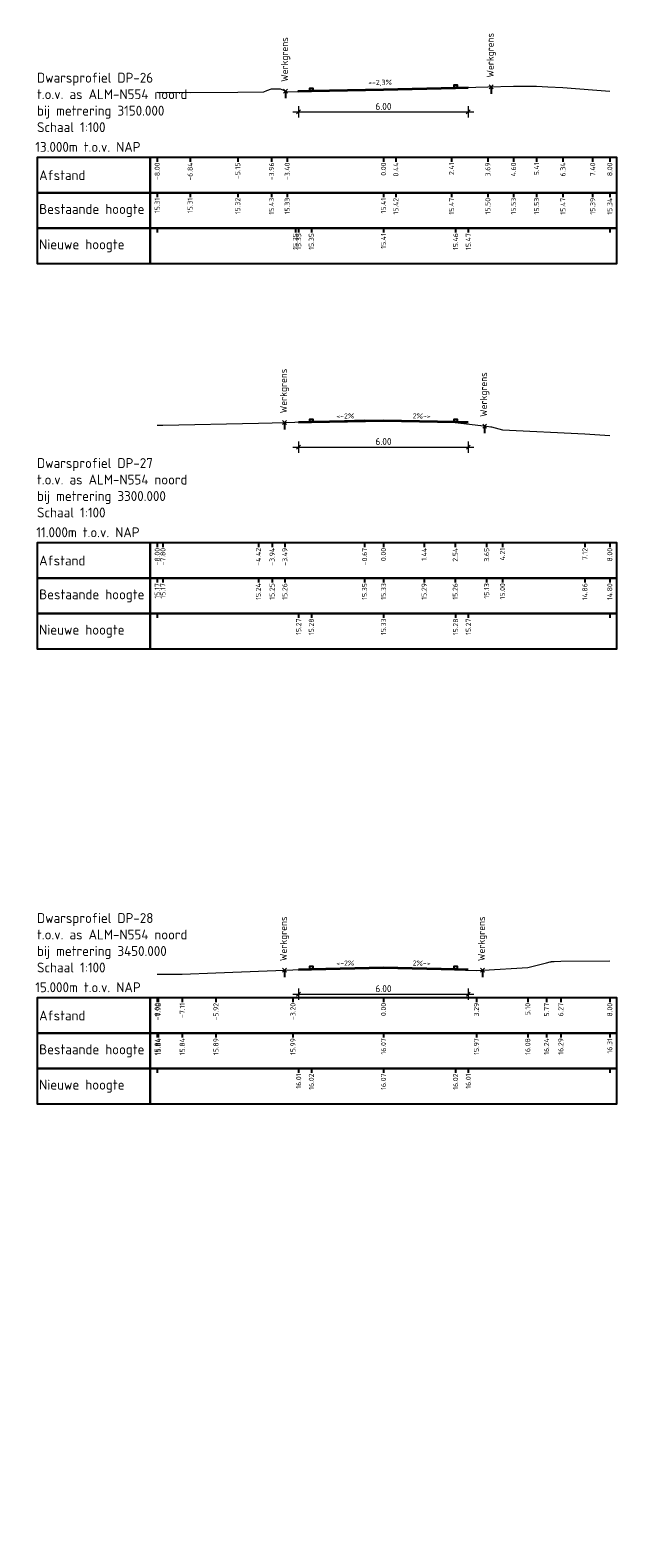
# Model space of a CAD drawing. Header units: metres. Extents: x 203119 to 207535, y 389329 to 393001.
# Tile 11 of 11: x 207514 to 207535, y 392181 to 392235. Entities that reach past the tile are written whole.
import ezdxf

# ---------------------------------------------------------------- set-up
doc = ezdxf.new("R2010")
doc.units = ezdxf.units.M
for name, color, linetype, lineweight in [('B-WE-GW-MAAIVELD-GD', 93, 'Continuous', 18), ('N-WE-GW-MAAIVELD-GD', 90, 'Continuous', 35), ('N-WE-VW-MARKERING-SD', 7, 'Continuous', 25), ('X-XX-AL-DETAIL1-S', 7, 'Continuous', 18), ('X-XX-AL-DETAIL2-G', 7, 'Continuous', 25), ('X-XX-AL-M', 7, 'Continuous', 18), ('X-XX-AL-PROFIELBALK-G', 7, 'Continuous', 25), ('X-XX-AL-T18', 7, 'Continuous', 18), ('X-XX-AL-T25', 7, 'Continuous', 25), ('X-XX-AL-T35', 7, 'Continuous', 35)]:
    doc.layers.add(name, color=color, linetype=linetype, lineweight=lineweight)
doc.styles.add('NLCS-ISO', font='NLCS-ISO.ttf')
doc.styles.add('NLCS-ISO-M100-T18', font='NLCS-ISO.ttf', dxfattribs={"height": 0.18})
doc.styles.add('NLCS-ISO-M100-T25', font='NLCS-ISO.ttf', dxfattribs={"height": 0.25})
doc.dimstyles.new('NLCS-M100-T25-SCHRAP_L2_H2', dxfattribs={"dimscale": 0.1, "dimtxt": 2.5, "dimasz": 1.4, "dimexe": 2, "dimexo": 2, "dimgap": 0.7, "dimtad": 1, "dimzin": 0, "dimdsep": 46, "dimtxsty": 'NLCS-ISO-M100-T25', "dimblk": 'OBLIQUE', "dimcen": 0, "dimdle": 2, "dimclrd": 256, "dimclre": 256, "dimclrt": 256, "dimazin": 0, "dimtfac": 1, "dimtdec": 3, "dimtofl": 0, "dimtmove": 0, "dimatfit": 3, "dimldrblk": 'OBLIQUE', "dimfxl": 2, "dimfxlon": 1, "dimtfillclr": 256, "dimtolj": 1, "dimtzin": 0, "dimlwd": -1, "dimlwe": -1, "dimarcsym": 0})

# ---------------------------------------------------------------- blocks, each defined once
blk = doc.blocks.new('SVW-MARKERING_010-SO')
blk.add_lwpolyline([(-0.05, 0), (-0.05, 0.1), (0.05, 0.1), (0.05, 0)], close=True)
blk = doc.blocks.new('_Oblique')
at = {"color": 0, "linetype": 'ByBlock', "lineweight": -2}
blk.add_line((-0.5, -0.5), (0.5, 0.5), dxfattribs=at)
blk = doc.blocks.new('*D122')
at = {"layer": 'Defpoints', "color": 0, "transparency": 16777216}
for p in [(207523.668, 392232.501), (207529.664, 392232.638), (207529.664, 392231.769)]:
    blk.add_point(p, dxfattribs=at)
at = {"layer": 'X-XX-AL-M', "transparency": 16777216}
for p, q in [((207523.468, 392231.769), (207529.864, 392231.769)), ((207523.668, 392231.969), (207523.668, 392231.569)), ((207529.664, 392231.969), (207529.664, 392231.569))]:
    blk.add_line(p, q, dxfattribs=at)
at = {"layer": 'X-XX-AL-M', "transparency": 16777216, "xscale": 0.14, "yscale": 0.14, "zscale": 0.14, "rotation": 180}
blk.add_blockref('_Oblique', (207523.668, 392231.769), dxfattribs=at)
at = {"layer": 'X-XX-AL-M', "transparency": 16777216, "xscale": 0.14, "yscale": 0.14, "zscale": 0.14}
blk.add_blockref('_Oblique', (207529.664, 392231.769), dxfattribs=at)
at = {"layer": 'X-XX-AL-M', "transparency": 16777216, "insert": (207526.666, 392231.964), "char_height": 0.25, "attachment_point": 5, "style": 'NLCS-ISO-M100-T25'}
blk.add_mtext('\\A1;6.00', dxfattribs=at)
blk = doc.blocks.new('*D123')
at = {"layer": 'Defpoints', "color": 0, "transparency": 16777216}
for p in [(207523.668, 392220.788), (207529.668, 392220.788), (207529.668, 392219.91)]:
    blk.add_point(p, dxfattribs=at)
at = {"layer": 'X-XX-AL-M', "transparency": 16777216}
for p, q in [((207523.468, 392219.91), (207529.868, 392219.91)), ((207523.668, 392220.11), (207523.668, 392219.71)), ((207529.668, 392220.11), (207529.668, 392219.71))]:
    blk.add_line(p, q, dxfattribs=at)
at = {"layer": 'X-XX-AL-M', "transparency": 16777216, "xscale": 0.14, "yscale": 0.14, "zscale": 0.14, "rotation": 180}
blk.add_blockref('_Oblique', (207523.668, 392219.91), dxfattribs=at)
at = {"layer": 'X-XX-AL-M', "transparency": 16777216, "xscale": 0.14, "yscale": 0.14, "zscale": 0.14}
blk.add_blockref('_Oblique', (207529.668, 392219.91), dxfattribs=at)
at = {"layer": 'X-XX-AL-M', "transparency": 16777216, "insert": (207526.668, 392220.105), "char_height": 0.25, "attachment_point": 5, "style": 'NLCS-ISO-M100-T25'}
blk.add_mtext('\\A1;6.00', dxfattribs=at)
blk = doc.blocks.new('*D124')
at = {"layer": 'Defpoints', "color": 0, "transparency": 16777216}
for p in [(207523.668, 392201.425), (207529.668, 392201.425), (207529.668, 392200.547)]:
    blk.add_point(p, dxfattribs=at)
at = {"layer": 'X-XX-AL-M', "transparency": 16777216}
for p, q in [((207523.668, 392200.747), (207523.668, 392200.347)), ((207529.668, 392200.747), (207529.668, 392200.347)), ((207523.468, 392200.547), (207529.868, 392200.547))]:
    blk.add_line(p, q, dxfattribs=at)
at = {"layer": 'X-XX-AL-M', "transparency": 16777216, "xscale": 0.14, "yscale": 0.14, "zscale": 0.14, "rotation": 180}
blk.add_blockref('_Oblique', (207523.668, 392200.547), dxfattribs=at)
at = {"layer": 'X-XX-AL-M', "transparency": 16777216, "xscale": 0.14, "yscale": 0.14, "zscale": 0.14}
blk.add_blockref('_Oblique', (207529.668, 392200.547), dxfattribs=at)
at = {"layer": 'X-XX-AL-M', "transparency": 16777216, "insert": (207526.668, 392200.742), "char_height": 0.25, "attachment_point": 5, "style": 'NLCS-ISO-M100-T25'}
blk.add_mtext('\\A1;6.00', dxfattribs=at)

msp = doc.modelspace()

# ---------------------------------------------------------------- linework, layer by layer
at = {"layer": 'B-WE-GW-MAAIVELD-GD', "color": 93, "linetype": 'Continuous', "lineweight": 18}
for points in [[(207518.668, 392232.467), (207519.831, 392232.462), (207521.514, 392232.471), (207522.442, 392232.48), (207522.548, 392232.523), (207522.709, 392232.588), (207522.876, 392232.588), (207523.019, 392232.587), (207523.13, 392232.541), (207523.265, 392232.484), (207526.668, 392232.561), (207526.825, 392232.564), (207527.105, 392232.571), (207529.075, 392232.623), (207530.357, 392232.656), (207531.265, 392232.685), (207532.081, 392232.682), (207532.474, 392232.659), (207533.012, 392232.629), (207534.064, 392232.546), (207534.668, 392232.499)], [(207518.668, 392220.689), (207518.87, 392220.687), (207522.245, 392220.757), (207522.728, 392220.767), (207523.178, 392220.781), (207525.999, 392220.867), (207526.668, 392220.848), (207528.105, 392220.807), (207529.205, 392220.775), (207530.315, 392220.644), (207530.463, 392220.63), (207530.468, 392220.626), (207530.483, 392220.622), (207530.876, 392220.518), (207533.788, 392220.379), (207534.668, 392220.314)], [(207518.668, 392201.254), (207518.707, 392201.254), (207519.553, 392201.257), (207520.744, 392201.302), (207523.466, 392201.404), (207526.407, 392201.478), (207526.668, 392201.485), (207526.719, 392201.486), (207526.843, 392201.482), (207529.954, 392201.381), (207530.209, 392201.396), (207531.769, 392201.493), (207532.434, 392201.655), (207532.56, 392201.686), (207532.593, 392201.694), (207532.609, 392201.698), (207532.618, 392201.7), (207532.699, 392201.707), (207532.938, 392201.71), (207534.668, 392201.728)]]:
    msp.add_lwpolyline(points, dxfattribs=at)
at = {"layer": 'N-WE-GW-MAAIVELD-GD', "linetype": 'Continuous', "lineweight": 35}
for points in [[(207523.668, 392232.501), (207523.668, 392232.501), (207523.668, 392232.501), (207523.668, 392232.501), (207523.668, 392232.501), (207524.118, 392232.51), (207526.668, 392232.561), (207529.215, 392232.626), (207529.664, 392232.638)], [(207523.668, 392220.788), (207524.118, 392220.797), (207526.668, 392220.848), (207529.218, 392220.797), (207529.668, 392220.788)], [(207523.668, 392201.425), (207524.118, 392201.434), (207526.668, 392201.485), (207529.218, 392201.434), (207529.668, 392201.425)]]:
    msp.add_lwpolyline(points, dxfattribs=at)
at = {"layer": 'X-XX-AL-DETAIL1-S', "color": 7, "linetype": 'Continuous', "lineweight": 18}
for p, q in [((207530.41, 392232.59), (207530.552, 392232.731)), ((207530.41, 392232.731), (207530.552, 392232.59)), ((207523.135, 392232.438), (207523.277, 392232.58)), ((207523.135, 392232.58), (207523.277, 392232.438)), ((207523.097, 392220.71), (207523.239, 392220.851)), ((207523.097, 392220.851), (207523.239, 392220.71)), ((207530.175, 392220.581), (207530.316, 392220.723)), ((207530.175, 392220.723), (207530.316, 392220.581)), ((207523.097, 392201.322), (207523.239, 392201.463)), ((207523.097, 392201.463), (207523.239, 392201.322)), ((207530.097, 392201.323), (207530.239, 392201.465)), ((207530.097, 392201.465), (207530.239, 392201.323))]:
    msp.add_line(p, q, dxfattribs=at)
at = {"layer": 'X-XX-AL-DETAIL2-G', "color": 7, "linetype": 'Continuous', "lineweight": 25}
for p, q in [((207518.668, 392227.655), (207518.668, 392227.505)), ((207523.556, 392227.655), (207523.556, 392227.505)), ((207523.668, 392227.655), (207523.668, 392227.505)), ((207524.118, 392227.655), (207524.118, 392227.505)), ((207526.668, 392227.655), (207526.668, 392227.505)), ((207529.218, 392227.655), (207529.218, 392227.505)), ((207529.668, 392227.655), (207529.668, 392227.505)), ((207534.668, 392227.655), (207534.668, 392227.505)), ((207518.668, 392214.017), (207518.668, 392213.867)), ((207523.668, 392214.017), (207523.668, 392213.867)), ((207524.118, 392214.017), (207524.118, 392213.867)), ((207526.668, 392214.017), (207526.668, 392213.867)), ((207529.218, 392214.017), (207529.218, 392213.867)), ((207529.668, 392214.017), (207529.668, 392213.867)), ((207534.668, 392214.017), (207534.668, 392213.867)), ((207518.668, 392197.915), (207518.668, 392197.765)), ((207523.668, 392197.915), (207523.668, 392197.765)), ((207524.118, 392197.915), (207524.118, 392197.765)), ((207526.668, 392197.915), (207526.668, 392197.765)), ((207529.218, 392197.915), (207529.218, 392197.765)), ((207529.668, 392197.915), (207529.668, 392197.765)), ((207534.668, 392197.915), (207534.668, 392197.765))]:
    msp.add_line(p, q, dxfattribs=at)
for points in [[(207518.418, 392226.405), (207518.418, 392227.655), (207514.418, 392227.655), (207514.418, 392226.405)], [(207518.418, 392226.405), (207534.918, 392226.405), (207534.918, 392227.655), (207518.418, 392227.655)], [(207518.418, 392212.767), (207518.418, 392214.017), (207514.418, 392214.017), (207514.418, 392212.767)], [(207518.418, 392212.767), (207534.918, 392212.767), (207534.918, 392214.017), (207518.418, 392214.017)], [(207518.418, 392196.665), (207518.418, 392197.915), (207514.418, 392197.915), (207514.418, 392196.665)], [(207518.418, 392196.665), (207534.918, 392196.665), (207534.918, 392197.915), (207518.418, 392197.915)]]:
    msp.add_3dface(points, dxfattribs=at)
at = {"layer": 'X-XX-AL-PROFIELBALK-G', "color": 7, "linetype": 'Continuous', "lineweight": 25}
for p, q in [((207518.668, 392230.155), (207518.668, 392230.005)), ((207519.831, 392230.155), (207519.831, 392230.005)), ((207521.514, 392230.155), (207521.514, 392230.005)), ((207522.709, 392230.155), (207522.709, 392230.005)), ((207523.265, 392230.155), (207523.265, 392230.005)), ((207526.668, 392230.155), (207526.668, 392230.005)), ((207527.105, 392230.155), (207527.105, 392230.005)), ((207529.075, 392230.155), (207529.075, 392230.005)), ((207530.357, 392230.155), (207530.357, 392230.005)), ((207531.265, 392230.155), (207531.265, 392230.005)), ((207532.081, 392230.155), (207532.081, 392230.005)), ((207533.012, 392230.155), (207533.012, 392230.005)), ((207534.064, 392230.155), (207534.064, 392230.005)), ((207534.668, 392230.155), (207534.668, 392230.005)), ((207518.668, 392228.905), (207518.668, 392228.755)), ((207519.831, 392228.905), (207519.831, 392228.755)), ((207521.514, 392228.905), (207521.514, 392228.755)), ((207522.709, 392228.905), (207522.709, 392228.755)), ((207523.265, 392228.905), (207523.265, 392228.755)), ((207526.668, 392228.905), (207526.668, 392228.755)), ((207527.105, 392228.905), (207527.105, 392228.755)), ((207529.075, 392228.905), (207529.075, 392228.755)), ((207530.357, 392228.905), (207530.357, 392228.755)), ((207531.265, 392228.905), (207531.265, 392228.755)), ((207532.081, 392228.905), (207532.081, 392228.755)), ((207533.012, 392228.905), (207533.012, 392228.755)), ((207534.064, 392228.905), (207534.064, 392228.755)), ((207534.668, 392228.905), (207534.668, 392228.755)), ((207518.668, 392216.517), (207518.668, 392216.367)), ((207518.87, 392216.517), (207518.87, 392216.367)), ((207522.245, 392216.517), (207522.245, 392216.367)), ((207522.728, 392216.517), (207522.728, 392216.367)), ((207523.178, 392216.517), (207523.178, 392216.367)), ((207525.999, 392216.517), (207525.999, 392216.367)), ((207526.668, 392216.517), (207526.668, 392216.367)), ((207528.105, 392216.517), (207528.105, 392216.367)), ((207529.205, 392216.517), (207529.205, 392216.367)), ((207530.315, 392216.517), (207530.315, 392216.367)), ((207530.876, 392216.517), (207530.876, 392216.367)), ((207533.788, 392216.517), (207533.788, 392216.367)), ((207534.668, 392216.517), (207534.668, 392216.367)), ((207518.668, 392215.267), (207518.668, 392215.117)), ((207518.87, 392215.267), (207518.87, 392215.117)), ((207522.245, 392215.267), (207522.245, 392215.117)), ((207522.728, 392215.267), (207522.728, 392215.117)), ((207523.178, 392215.267), (207523.178, 392215.117)), ((207525.999, 392215.267), (207525.999, 392215.117)), ((207526.668, 392215.267), (207526.668, 392215.117)), ((207528.105, 392215.267), (207528.105, 392215.117)), ((207529.205, 392215.267), (207529.205, 392215.117)), ((207530.315, 392215.267), (207530.315, 392215.117)), ((207530.876, 392215.267), (207530.876, 392215.117)), ((207533.788, 392215.267), (207533.788, 392215.117)), ((207534.668, 392215.267), (207534.668, 392215.117)), ((207518.668, 392200.415), (207518.668, 392200.265)), ((207518.707, 392200.415), (207518.707, 392200.265)), ((207519.553, 392200.415), (207519.553, 392200.265)), ((207520.744, 392200.415), (207520.744, 392200.265)), ((207523.466, 392200.415), (207523.466, 392200.265)), ((207526.668, 392200.415), (207526.668, 392200.265)), ((207529.954, 392200.415), (207529.954, 392200.265)), ((207531.769, 392200.415), (207531.769, 392200.265)), ((207532.434, 392200.415), (207532.434, 392200.265)), ((207532.938, 392200.415), (207532.938, 392200.265)), ((207534.668, 392200.415), (207534.668, 392200.265)), ((207518.668, 392199.165), (207518.668, 392199.015)), ((207518.707, 392199.165), (207518.707, 392199.015)), ((207519.553, 392199.165), (207519.553, 392199.015)), ((207520.744, 392199.165), (207520.744, 392199.015)), ((207523.466, 392199.165), (207523.466, 392199.015)), ((207526.668, 392199.165), (207526.668, 392199.015)), ((207529.954, 392199.165), (207529.954, 392199.015)), ((207531.769, 392199.165), (207531.769, 392199.015)), ((207532.434, 392199.165), (207532.434, 392199.015)), ((207532.938, 392199.165), (207532.938, 392199.015)), ((207534.668, 392199.165), (207534.668, 392199.015))]:
    msp.add_line(p, q, dxfattribs=at)
for points in [[(207518.418, 392228.905), (207518.418, 392230.155), (207514.418, 392230.155), (207514.418, 392228.905)], [(207518.418, 392228.905), (207534.918, 392228.905), (207534.918, 392230.155), (207518.418, 392230.155)], [(207518.418, 392227.655), (207518.418, 392228.905), (207514.418, 392228.905), (207514.418, 392227.655)], [(207518.418, 392227.655), (207534.918, 392227.655), (207534.918, 392228.905), (207518.418, 392228.905)], [(207518.418, 392215.267), (207518.418, 392216.517), (207514.418, 392216.517), (207514.418, 392215.267)], [(207518.418, 392215.267), (207534.918, 392215.267), (207534.918, 392216.517), (207518.418, 392216.517)], [(207518.418, 392214.017), (207518.418, 392215.267), (207514.418, 392215.267), (207514.418, 392214.017)], [(207518.418, 392214.017), (207534.918, 392214.017), (207534.918, 392215.267), (207518.418, 392215.267)], [(207518.418, 392199.165), (207518.418, 392200.415), (207514.418, 392200.415), (207514.418, 392199.165)], [(207518.418, 392199.165), (207534.918, 392199.165), (207534.918, 392200.415), (207518.418, 392200.415)], [(207518.418, 392197.915), (207518.418, 392199.165), (207514.418, 392199.165), (207514.418, 392197.915)], [(207518.418, 392197.915), (207534.918, 392197.915), (207534.918, 392199.165), (207518.418, 392199.165)]]:
    msp.add_3dface(points, dxfattribs=at)
at = {"layer": 'X-XX-AL-T25', "color": 7, "linetype": 'Continuous', "lineweight": 25}
for p, q in [((207530.481, 392232.66), (207530.481, 392232.41)), ((207523.206, 392232.509), (207523.206, 392232.259)), ((207523.168, 392220.78), (207523.168, 392220.53)), ((207530.245, 392220.652), (207530.245, 392220.402)), ((207523.168, 392201.393), (207523.168, 392201.143)), ((207530.168, 392201.394), (207530.168, 392201.144))]:
    msp.add_line(p, q, dxfattribs=at)

# ---------------------------------------------------------------- block references
at = {"layer": 'N-WE-VW-MARKERING-SD', "color": 7, "linetype": 'Continuous', "lineweight": 25}
for p in [(207529.218, 392232.628), (207524.118, 392232.51), (207524.118, 392220.797), (207529.218, 392220.797), (207524.118, 392201.434), (207529.218, 392201.434)]:
    msp.add_blockref('SVW-MARKERING_010-SO', p, dxfattribs=at)

# ---------------------------------------------------------------- texts
at = {"layer": 'X-XX-AL-T18', "char_height": 0.18, "style": 'NLCS-ISO-M100-T18'}
for s, insert, attachment_point, rotation in [('<-2,3%', (207526.964, 392232.914), 3, 1.1458), ('<-2%', (207525.632, 392221.104), 3, 1.1458), ('2%->', (207527.705, 392221.104), 1, 358.8542), ('<-2%', (207525.632, 392201.741), 3, 1.1458), ('2%->', (207527.705, 392201.741), 1, 358.8542)]:
    msp.add_mtext_dynamic_manual_height_columns(s, width=3.23308, gutter_width=0.9, heights=[0], dxfattribs=dict(at, insert=insert, attachment_point=attachment_point, rotation=rotation))
at = {"layer": 'X-XX-AL-T25', "color": 7, "linetype": 'Continuous', "lineweight": 25, "rotation": 90, "style": 'NLCS-ISO'}
for s, insert, char_height, attachment_point in [('{\\fNLCS-ISO|b0|i0|c0|p2;Werkgrens}', (207523.206, 392232.834), 0.25, 4), ('{\\fNLCS-ISO|b0|i0|c0|p2;Werkgrens}', (207530.481, 392232.985), 0.25, 4), ('{\\fNLCS-ISO|b0|i0|c0|p2;-8.00}', (207518.668, 392229.98), 0.18, 6), ('{\\fNLCS-ISO|b0|i0|c0|p2;-6.84}', (207519.831, 392229.98), 0.18, 6), ('{\\fNLCS-ISO|b0|i0|c0|p2;-5.15}', (207521.514, 392229.98), 0.18, 6), ('{\\fNLCS-ISO|b0|i0|c0|p2;-3.96}', (207522.709, 392229.98), 0.18, 6), ('{\\fNLCS-ISO|b0|i0|c0|p2;-3.40}', (207523.265, 392229.98), 0.18, 6), ('{\\fNLCS-ISO|b0|i0|c0|p2;0.00}', (207526.668, 392229.98), 0.18, 6), ('{\\fNLCS-ISO|b0|i0|c0|p2;0.44}', (207527.105, 392229.98), 0.18, 6), ('{\\fNLCS-ISO|b0|i0|c0|p2;2.41}', (207529.075, 392229.98), 0.18, 6), ('{\\fNLCS-ISO|b0|i0|c0|p2;3.69}', (207530.357, 392229.98), 0.18, 6), ('{\\fNLCS-ISO|b0|i0|c0|p2;4.60}', (207531.265, 392229.98), 0.18, 6), ('{\\fNLCS-ISO|b0|i0|c0|p2;5.41}', (207532.081, 392229.98), 0.18, 6), ('{\\fNLCS-ISO|b0|i0|c0|p2;6.34}', (207533.012, 392229.98), 0.18, 6), ('{\\fNLCS-ISO|b0|i0|c0|p2;7.40}', (207534.064, 392229.98), 0.18, 6), ('{\\fNLCS-ISO|b0|i0|c0|p2;8.00}', (207534.668, 392229.98), 0.18, 6), ('{\\fNLCS-ISO|b0|i0|c0|p2;15.31}', (207518.668, 392228.73), 0.18, 6), ('{\\fNLCS-ISO|b0|i0|c0|p2;15.31}', (207519.831, 392228.73), 0.18, 6), ('{\\fNLCS-ISO|b0|i0|c0|p2;15.32}', (207521.514, 392228.73), 0.18, 6), ('{\\fNLCS-ISO|b0|i0|c0|p2;15.43}', (207522.709, 392228.73), 0.18, 6), ('{\\fNLCS-ISO|b0|i0|c0|p2;15.33}', (207523.265, 392228.73), 0.18, 6), ('{\\fNLCS-ISO|b0|i0|c0|p2;15.41}', (207526.668, 392228.73), 0.18, 6), ('{\\fNLCS-ISO|b0|i0|c0|p2;15.42}', (207527.105, 392228.73), 0.18, 6), ('{\\fNLCS-ISO|b0|i0|c0|p2;15.47}', (207529.075, 392228.73), 0.18, 6), ('{\\fNLCS-ISO|b0|i0|c0|p2;15.50}', (207530.357, 392228.73), 0.18, 6), ('{\\fNLCS-ISO|b0|i0|c0|p2;15.53}', (207531.265, 392228.73), 0.18, 6), ('{\\fNLCS-ISO|b0|i0|c0|p2;15.53}', (207532.081, 392228.73), 0.18, 6), ('{\\fNLCS-ISO|b0|i0|c0|p2;15.47}', (207533.012, 392228.73), 0.18, 6), ('{\\fNLCS-ISO|b0|i0|c0|p2;15.39}', (207534.064, 392228.73), 0.18, 6), ('{\\fNLCS-ISO|b0|i0|c0|p2;15.34}', (207534.668, 392228.73), 0.18, 6), ('{\\fNLCS-ISO|b0|i0|c0|p2;}', (207518.668, 392227.48), 0.18, 6), ('{\\fNLCS-ISO|b0|i0|c0|p2;15.35}', (207523.556, 392227.48), 0.18, 6), ('{\\fNLCS-ISO|b0|i0|c0|p2;15.35}', (207523.668, 392227.48), 0.18, 6), ('{\\fNLCS-ISO|b0|i0|c0|p2;15.35}', (207524.118, 392227.48), 0.18, 6), ('{\\fNLCS-ISO|b0|i0|c0|p2;15.41}', (207526.668, 392227.48), 0.18, 6), ('15.46', (207529.218, 392227.48), 0.18, 6), ('15.47', (207529.668, 392227.48), 0.18, 6), ('{\\fNLCS-ISO|b0|i0|c0|p2;}', (207534.668, 392227.48), 0.18, 6), ('{\\fNLCS-ISO|b0|i0|c0|p2;Werkgrens}', (207523.168, 392221.105), 0.25, 4), ('{\\fNLCS-ISO|b0|i0|c0|p2;Werkgrens}', (207530.245, 392220.977), 0.25, 4), ('{\\fNLCS-ISO|b0|i0|c0|p2;-8.00}', (207518.668, 392216.342), 0.18, 6), ('{\\fNLCS-ISO|b0|i0|c0|p2;-7.80}', (207518.87, 392216.342), 0.18, 6), ('{\\fNLCS-ISO|b0|i0|c0|p2;-4.42}', (207522.245, 392216.342), 0.18, 6), ('{\\fNLCS-ISO|b0|i0|c0|p2;-3.94}', (207522.728, 392216.342), 0.18, 6), ('{\\fNLCS-ISO|b0|i0|c0|p2;-3.49}', (207523.178, 392216.342), 0.18, 6), ('{\\fNLCS-ISO|b0|i0|c0|p2;-0.67}', (207525.999, 392216.342), 0.18, 6), ('{\\fNLCS-ISO|b0|i0|c0|p2;0.00}', (207526.668, 392216.342), 0.18, 6), ('{\\fNLCS-ISO|b0|i0|c0|p2;1.44}', (207528.105, 392216.342), 0.18, 6), ('{\\fNLCS-ISO|b0|i0|c0|p2;2.54}', (207529.205, 392216.342), 0.18, 6), ('{\\fNLCS-ISO|b0|i0|c0|p2;3.65}', (207530.315, 392216.342), 0.18, 6), ('{\\fNLCS-ISO|b0|i0|c0|p2;4.21}', (207530.876, 392216.342), 0.18, 6), ('{\\fNLCS-ISO|b0|i0|c0|p2;7.12}', (207533.788, 392216.342), 0.18, 6), ('{\\fNLCS-ISO|b0|i0|c0|p2;8.00}', (207534.668, 392216.342), 0.18, 6), ('{\\fNLCS-ISO|b0|i0|c0|p2;15.17}', (207518.668, 392215.092), 0.18, 6), ('{\\fNLCS-ISO|b0|i0|c0|p2;15.17}', (207518.87, 392215.092), 0.18, 6), ('{\\fNLCS-ISO|b0|i0|c0|p2;15.24}', (207522.245, 392215.092), 0.18, 6), ('{\\fNLCS-ISO|b0|i0|c0|p2;15.25}', (207522.728, 392215.092), 0.18, 6), ('{\\fNLCS-ISO|b0|i0|c0|p2;15.26}', (207523.178, 392215.092), 0.18, 6), ('{\\fNLCS-ISO|b0|i0|c0|p2;15.35}', (207525.999, 392215.092), 0.18, 6), ('{\\fNLCS-ISO|b0|i0|c0|p2;15.33}', (207526.668, 392215.092), 0.18, 6), ('{\\fNLCS-ISO|b0|i0|c0|p2;15.29}', (207528.105, 392215.092), 0.18, 6), ('{\\fNLCS-ISO|b0|i0|c0|p2;15.26}', (207529.205, 392215.092), 0.18, 6), ('{\\fNLCS-ISO|b0|i0|c0|p2;15.13}', (207530.315, 392215.092), 0.18, 6), ('{\\fNLCS-ISO|b0|i0|c0|p2;15.00}', (207530.876, 392215.092), 0.18, 6), ('{\\fNLCS-ISO|b0|i0|c0|p2;14.86}', (207533.788, 392215.092), 0.18, 6), ('{\\fNLCS-ISO|b0|i0|c0|p2;14.80}', (207534.668, 392215.092), 0.18, 6), ('{\\fNLCS-ISO|b0|i0|c0|p2;}', (207518.668, 392213.842), 0.18, 6), ('{\\fNLCS-ISO|b0|i0|c0|p2;15.27}', (207523.668, 392213.842), 0.18, 6), ('{\\fNLCS-ISO|b0|i0|c0|p2;15.28}', (207524.118, 392213.842), 0.18, 6), ('{\\fNLCS-ISO|b0|i0|c0|p2;15.33}', (207526.668, 392213.842), 0.18, 6), ('{\\fNLCS-ISO|b0|i0|c0|p2;15.28}', (207529.218, 392213.842), 0.18, 6), ('{\\fNLCS-ISO|b0|i0|c0|p2;15.27}', (207529.668, 392213.842), 0.18, 6), ('{\\fNLCS-ISO|b0|i0|c0|p2;}', (207534.668, 392213.842), 0.18, 6), ('{\\fNLCS-ISO|b0|i0|c0|p2;Werkgrens}', (207523.168, 392201.718), 0.25, 4), ('{\\fNLCS-ISO|b0|i0|c0|p2;Werkgrens}', (207530.168, 392201.719), 0.25, 4), ('{\\fNLCS-ISO|b0|i0|c0|p2;-8.00}', (207518.668, 392200.24), 0.18, 6), ('{\\fNLCS-ISO|b0|i0|c0|p2;-7.96}', (207518.707, 392200.24), 0.18, 6), ('{\\fNLCS-ISO|b0|i0|c0|p2;-7.11}', (207519.553, 392200.24), 0.18, 6), ('{\\fNLCS-ISO|b0|i0|c0|p2;-5.92}', (207520.744, 392200.24), 0.18, 6), ('{\\fNLCS-ISO|b0|i0|c0|p2;-3.20}', (207523.466, 392200.24), 0.18, 6), ('{\\fNLCS-ISO|b0|i0|c0|p2;0.00}', (207526.668, 392200.24), 0.18, 6), ('{\\fNLCS-ISO|b0|i0|c0|p2;3.29}', (207529.954, 392200.24), 0.18, 6), ('{\\fNLCS-ISO|b0|i0|c0|p2;5.10}', (207531.769, 392200.24), 0.18, 6), ('{\\fNLCS-ISO|b0|i0|c0|p2;5.77}', (207532.434, 392200.24), 0.18, 6), ('{\\fNLCS-ISO|b0|i0|c0|p2;6.27}', (207532.938, 392200.24), 0.18, 6), ('{\\fNLCS-ISO|b0|i0|c0|p2;8.00}', (207534.668, 392200.24), 0.18, 6), ('{\\fNLCS-ISO|b0|i0|c0|p2;15.84}', (207518.668, 392198.99), 0.18, 6), ('{\\fNLCS-ISO|b0|i0|c0|p2;15.84}', (207518.707, 392198.99), 0.18, 6), ('{\\fNLCS-ISO|b0|i0|c0|p2;15.84}', (207519.553, 392198.99), 0.18, 6), ('{\\fNLCS-ISO|b0|i0|c0|p2;15.89}', (207520.744, 392198.99), 0.18, 6), ('{\\fNLCS-ISO|b0|i0|c0|p2;15.99}', (207523.466, 392198.99), 0.18, 6), ('{\\fNLCS-ISO|b0|i0|c0|p2;16.07}', (207526.668, 392198.99), 0.18, 6), ('{\\fNLCS-ISO|b0|i0|c0|p2;15.97}', (207529.954, 392198.99), 0.18, 6), ('{\\fNLCS-ISO|b0|i0|c0|p2;16.08}', (207531.769, 392198.99), 0.18, 6), ('{\\fNLCS-ISO|b0|i0|c0|p2;16.24}', (207532.434, 392198.99), 0.18, 6), ('{\\fNLCS-ISO|b0|i0|c0|p2;16.29}', (207532.938, 392198.99), 0.18, 6), ('{\\fNLCS-ISO|b0|i0|c0|p2;16.31}', (207534.668, 392198.99), 0.18, 6), ('{\\fNLCS-ISO|b0|i0|c0|p2;}', (207518.668, 392197.74), 0.18, 6), ('{\\fNLCS-ISO|b0|i0|c0|p2;16.01}', (207523.668, 392197.74), 0.18, 6), ('{\\fNLCS-ISO|b0|i0|c0|p2;16.02}', (207524.118, 392197.74), 0.18, 6), ('{\\fNLCS-ISO|b0|i0|c0|p2;16.07}', (207526.668, 392197.74), 0.18, 6), ('{\\fNLCS-ISO|b0|i0|c0|p2;16.02}', (207529.218, 392197.74), 0.18, 6), ('{\\fNLCS-ISO|b0|i0|c0|p2;16.01}', (207529.668, 392197.74), 0.18, 6), ('{\\fNLCS-ISO|b0|i0|c0|p2;}', (207534.668, 392197.74), 0.18, 6), ('{\\fNLCS-ISO|b0|i0|c0|p2;}', (207518.668, 392182.555), 0.18, 6), ('{\\fNLCS-ISO|b0|i0|c0|p2;}', (207526.668, 392182.555), 0.18, 6), ('{\\fNLCS-ISO|b0|i0|c0|p2;}', (207534.668, 392182.555), 0.18, 6), ('{\\fNLCS-ISO|b0|i0|c0|p2;}', (207518.668, 392181.305), 0.18, 6), ('{\\fNLCS-ISO|b0|i0|c0|p2;}', (207534.668, 392181.305), 0.18, 6)]:
    msp.add_mtext(s, dxfattribs=dict(at, insert=insert, char_height=char_height, attachment_point=attachment_point))
at = {"layer": 'X-XX-AL-T25', "color": 7, "linetype": 'Continuous', "lineweight": 25, "char_height": 0.35, "attachment_point": 4, "style": 'NLCS-ISO'}
for s, insert in [('{\\C256;Afstand}', (207514.493, 392229.53)), ('{\\fNLCS-ISO|b0|i0|c0|p2;\\C256;Bestaande hoogte}', (207514.493, 392228.28)), ('{\\fNLCS-ISO|b0|i0|c0|p2;\\C256;Nieuwe hoogte}', (207514.493, 392227.03)), ('{\\C256;Afstand}', (207514.493, 392215.892)), ('{\\fNLCS-ISO|b0|i0|c0|p2;\\C256;Bestaande hoogte}', (207514.493, 392214.642)), ('{\\fNLCS-ISO|b0|i0|c0|p2;\\C256;Nieuwe hoogte}', (207514.493, 392213.392)), ('{\\C256;Afstand}', (207514.493, 392199.79)), ('{\\fNLCS-ISO|b0|i0|c0|p2;\\C256;Bestaande hoogte}', (207514.493, 392198.54)), ('{\\fNLCS-ISO|b0|i0|c0|p2;\\C256;Nieuwe hoogte}', (207514.493, 392197.29))]:
    msp.add_mtext(s, dxfattribs=dict(at, insert=insert))
at = {"layer": 'X-XX-AL-T35', "color": 7, "linetype": 'Continuous', "lineweight": 35, "char_height": 0.35, "style": 'NLCS-ISO'}
for s, insert, attachment_point in [('{\\C256;Dwarsprofiel DP-26\\Pt.o.v. as ALM-N554 noord\\Pbij metrering 3150.000\\PSchaal 1:100}', (207514.418, 392233.155), 1), ('{\\C256;13.000m t.o.v. NAP}', (207516.218, 392230.355), 8), ('{\\C256;Dwarsprofiel DP-27\\Pt.o.v. as ALM-N554 noord\\Pbij metrering 3300.000\\PSchaal 1:100}', (207514.418, 392219.517), 1), ('{\\C256;11.000m t.o.v. NAP}', (207516.218, 392216.717), 8), ('{\\C256;Dwarsprofiel DP-28\\Pt.o.v. as ALM-N554 noord\\Pbij metrering 3450.000\\PSchaal 1:100}', (207514.418, 392203.415), 1), ('{\\C256;15.000m t.o.v. NAP}', (207516.218, 392200.615), 8)]:
    msp.add_mtext(s, dxfattribs=dict(at, insert=insert, attachment_point=attachment_point))

# ---------------------------------------------------------------- dimensions: what is measured, and where the dimension line sits
at = {"layer": 'X-XX-AL-M'}
for base, p1, p2, picture, middle in [((207529.664, 392231.769), (207523.668, 392232.501), (207529.664, 392232.638), '*D122', (207526.666, 392231.964)), ((207529.668, 392219.91), (207523.668, 392220.788), (207529.668, 392220.788), '*D123', (207526.668, 392220.105)), ((207529.668, 392200.547), (207523.668, 392201.425), (207529.668, 392201.425), '*D124', (207526.668, 392200.742))]:
    dim = msp.add_linear_dim(base=base, p1=p1, p2=p2, dimstyle='NLCS-M100-T25-SCHRAP_L2_H2', dxfattribs=at)
    dim.commit()
    dim.dimension.update_dxf_attribs({"geometry": picture, "text_midpoint": middle})

doc.saveas('drawing.dxf')
